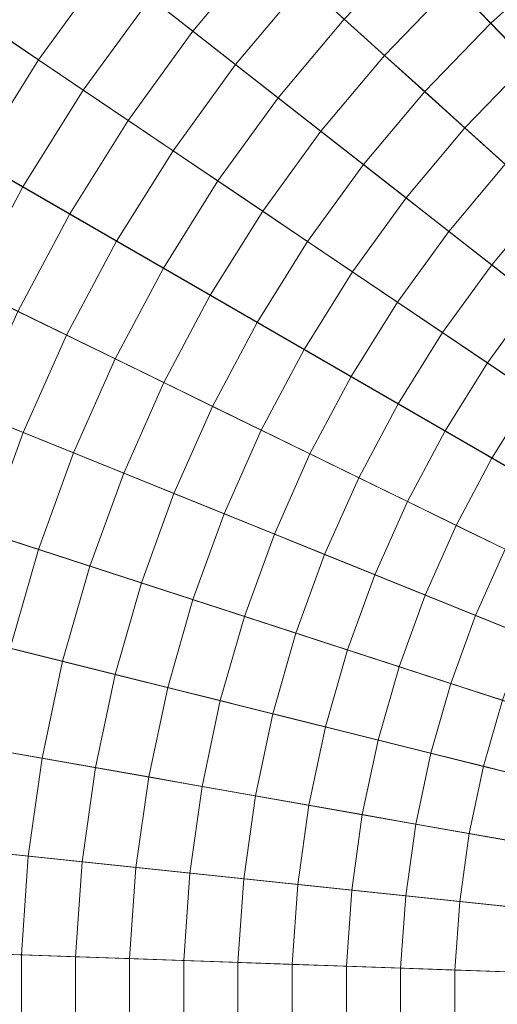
# Model space of a CAD drawing. Header units: centimetres. Extents: x -3.03 to 4.16, y -5.77 to 1.42.
# Tile 244 of 256: x -0.19 to 0.06, y -2.18 to -1.65. Entities that reach past the tile are written whole.
import ezdxf

# ---------------------------------------------------------------- set-up
doc = ezdxf.new("R2010")
doc.units = ezdxf.units.CM
doc.header["$LTSCALE"] = 2.54
doc.layers.add('Lucido design-1', color=7, linetype='Continuous')

# ---------------------------------------------------------------- blocks, each defined once
blk = doc.blocks.new('Gruppo-1')
at = {"color": 142, "linetype": 'Continuous', "lineweight": 9}
for points in [[(-0.07738, -1.41056, 36.24157), (-0.12923, -1.45724, 36.24157), (0.56504, -2.17617, 36.24157), (-0.07738, -1.41056, 36.24157)], [(0.56504, -2.17617, 37.14882), (-0.12923, -1.45724, 37.14882), (-0.07738, -1.41056, 37.14882), (0.56504, -2.17617, 37.14882)], [(-0.12923, -1.45724, 36.24157), (-0.17768, -1.50742, 36.24157), (0.56504, -2.17617, 36.24157), (-0.12923, -1.45724, 36.24157)], [(0.56504, -2.17617, 37.14882), (-0.17768, -1.50742, 37.14882), (-0.12923, -1.45724, 37.14882), (0.56504, -2.17617, 37.14882)], [(-0.17768, -1.50742, 36.24157), (-0.22253, -1.56086, 36.24157), (0.56504, -2.17617, 36.24157), (-0.17768, -1.50742, 36.24157)], [(0.56504, -2.17617, 37.14882), (-0.22253, -1.56086, 37.14882), (-0.17768, -1.50742, 37.14882), (0.56504, -2.17617, 37.14882)], [(-0.22253, -1.56086, 36.24157), (-0.26353, -1.61729, 36.24157), (0.56504, -2.17617, 36.24157), (-0.22253, -1.56086, 36.24157)], [(0.56504, -2.17617, 37.14882), (-0.26353, -1.61729, 37.14882), (-0.22253, -1.56086, 37.14882), (0.56504, -2.17617, 37.14882)], [(-0.26353, -1.61729, 36.24157), (-0.3005, -1.67645, 36.24157), (0.56504, -2.17617, 36.24157), (-0.26353, -1.61729, 36.24157)], [(0.56504, -2.17617, 37.14882), (-0.3005, -1.67645, 37.14882), (-0.26353, -1.61729, 37.14882), (0.56504, -2.17617, 37.14882)], [(-0.3005, -1.67645, 36.24157), (-0.33325, -1.73805, 36.24157), (0.56504, -2.17617, 36.24157), (-0.3005, -1.67645, 36.24157)], [(0.56504, -2.17617, 37.14882), (-0.33325, -1.73805, 37.14882), (-0.3005, -1.67645, 37.14882), (0.56504, -2.17617, 37.14882)], [(-0.33325, -1.73805, 36.24157), (-0.36162, -1.80178, 36.24157), (0.56504, -2.17617, 36.24157), (-0.33325, -1.73805, 36.24157)], [(0.56504, -2.17617, 37.14882), (-0.36162, -1.80178, 37.14882), (-0.33325, -1.73805, 37.14882), (0.56504, -2.17617, 37.14882)], [(-0.36162, -1.80178, 36.24157), (-0.38548, -1.86733, 36.24157), (0.56504, -2.17617, 36.24157), (-0.36162, -1.80178, 36.24157)], [(0.56504, -2.17617, 37.14882), (-0.38548, -1.86733, 37.14882), (-0.36162, -1.80178, 37.14882), (0.56504, -2.17617, 37.14882)], [(-0.38548, -1.86733, 36.24157), (-0.40471, -1.93439, 36.24157), (0.56504, -2.17617, 36.24157), (-0.38548, -1.86733, 36.24157)], [(0.56504, -2.17617, 37.14882), (-0.40471, -1.93439, 37.14882), (-0.38548, -1.86733, 37.14882), (0.56504, -2.17617, 37.14882)], [(-0.40471, -1.93439, 36.24157), (-0.41921, -2.00262, 36.24157), (0.56504, -2.17617, 36.24157), (-0.40471, -1.93439, 36.24157)], [(0.56504, -2.17617, 37.14882), (-0.41921, -2.00262, 37.14882), (-0.40471, -1.93439, 37.14882), (0.56504, -2.17617, 37.14882)], [(-0.41921, -2.00262, 36.24157), (-0.42892, -2.0717, 36.24157), (0.56504, -2.17617, 36.24157), (-0.41921, -2.00262, 36.24157)], [(0.56504, -2.17617, 37.14882), (-0.42892, -2.0717, 37.14882), (-0.41921, -2.00262, 37.14882), (0.56504, -2.17617, 37.14882)], [(-0.42892, -2.0717, 36.24157), (-0.43379, -2.14129, 36.24157), (0.56504, -2.17617, 36.24157), (-0.42892, -2.0717, 36.24157)], [(0.56504, -2.17617, 37.14882), (-0.43379, -2.14129, 37.14882), (-0.42892, -2.0717, 37.14882), (0.56504, -2.17617, 37.14882)], [(-0.43379, -2.14129, 36.24157), (-0.43379, -2.21105, 36.24157), (0.56504, -2.17617, 36.24157), (-0.43379, -2.14129, 36.24157)], [(0.56504, -2.17617, 37.14882), (-0.43379, -2.21105, 37.14882), (-0.43379, -2.14129, 37.14882), (0.56504, -2.17617, 37.14882)]]:
    blk.add_polyline3d(points, dxfattribs=at)
for points in [[(0.06421, 1.38743, 37.14766), (-0.18316, 1.34382, 37.14766), (0.56459, -2.17406, 37.14766), (0.56474, -2.17403, 37.14766)], [(-0.18316, 1.34382, 37.14766), (-0.42688, 1.28305, 37.14766), (0.56444, -2.17409, 37.14766), (0.56459, -2.17406, 37.14766)], [(-0.42688, 1.28305, 37.14766), (-0.66576, 1.20543, 37.14766), (0.5643, -2.17414, 37.14766), (0.56444, -2.17409, 37.14766)], [(-0.66576, 1.20543, 37.14766), (-0.89865, 1.11134, 37.14766), (0.56416, -2.1742, 37.14766), (0.5643, -2.17414, 37.14766)], [(-0.89865, 1.11134, 37.14766), (-1.12441, 1.00123, 37.14766), (0.56403, -2.17426, 37.14766), (0.56416, -2.1742, 37.14766)], [(-1.12441, 1.00123, 37.14766), (-1.34194, 0.87564, 37.14766), (0.56389, -2.17434, 37.14766), (0.56403, -2.17426, 37.14766)], [(-1.34194, 0.87564, 37.14766), (-1.55018, 0.73518, 37.14766), (0.56377, -2.17442, 37.14766), (0.56389, -2.17434, 37.14766)], [(-1.55018, 0.73518, 37.14766), (-1.74811, 0.58054, 37.14766), (0.56365, -2.17451, 37.14766), (0.56377, -2.17442, 37.14766)], [(-1.74811, 0.58054, 37.14766), (-1.93478, 0.41246, 37.14766), (0.56354, -2.17462, 37.14766), (0.56365, -2.17451, 37.14766)], [(-1.93478, 0.41246, 37.14766), (-2.10926, 0.23178, 37.14766), (0.56343, -2.17472, 37.14766), (0.56354, -2.17462, 37.14766)], [(-2.10926, 0.23178, 37.14766), (-2.27072, 0.03937, 37.14766), (0.56334, -2.17484, 37.14766), (0.56343, -2.17472, 37.14766)], [(-2.27072, 0.03937, 37.14766), (-2.41836, -0.16384, 37.14766), (0.56325, -2.17496, 37.14766), (0.56334, -2.17484, 37.14766)], [(-2.41836, -0.16384, 37.14766), (-2.55146, -0.37686, 37.14766), (0.56317, -2.17509, 37.14766), (0.56325, -2.17496, 37.14766)], [(-2.55146, -0.37686, 37.14766), (-2.66938, -0.59864, 37.14766), (0.5631, -2.17522, 37.14766), (0.56317, -2.17509, 37.14766)], [(-2.66938, -0.59864, 37.14766), (-2.77155, -0.8281, 37.14766), (0.56304, -2.17536, 37.14766), (0.5631, -2.17522, 37.14766)], [(-2.77155, -0.8281, 37.14766), (-2.85746, -1.06413, 37.14766), (0.56298, -2.1755, 37.14766), (0.56304, -2.17536, 37.14766)], [(-2.85746, -1.06413, 37.14766), (-2.92669, -1.30558, 37.14766), (0.56294, -2.17565, 37.14766), (0.56298, -2.1755, 37.14766)], [(-2.92669, -1.30558, 37.14766), (-2.97891, -1.55128, 37.14766), (0.56291, -2.17579, 37.14766), (0.56294, -2.17565, 37.14766)], [(-2.97891, -1.55128, 37.14766), (-3.01387, -1.80001, 37.14766), (0.56289, -2.17594, 37.14766), (0.56291, -2.17579, 37.14766)], [(-0.16992, -1.60196, 38.18777), (-0.20818, -1.65462, 38.18777), (-0.23216, -1.63845, 38.18392), (-0.19271, -1.58415, 38.18392)], [(-0.06354, -1.61019, 38.19873), (-0.10149, -1.65542, 38.19873), (-0.12431, -1.63759, 38.19518), (-0.08506, -1.59082, 38.19518)], [(0.09588, -1.61705, 38.21193), (0.05802, -1.65114, 38.21193), (0.03787, -1.63027, 38.20878), (0.07724, -1.59483, 38.20878)], [(-0.14712, -1.61977, 38.19153), (-0.1842, -1.6708, 38.19153), (-0.20818, -1.65462, 38.18777), (-0.16992, -1.60196, 38.18777)], [(-0.04201, -1.62958, 38.20218), (-0.07866, -1.67326, 38.20218), (-0.10149, -1.65542, 38.19873), (-0.06354, -1.61019, 38.19873)], [(0.03787, -1.63027, 38.20878), (0.00108, -1.66837, 38.20878), (-0.02047, -1.64897, 38.20553), (0.01773, -1.60941, 38.20553)], [(0.11453, -1.63927, 38.21498), (0.07818, -1.67201, 38.21498), (0.05802, -1.65114, 38.21193), (0.09588, -1.61705, 38.21193)], [(-0.12431, -1.63759, 38.19518), (-0.1602, -1.68699, 38.19518), (-0.1842, -1.6708, 38.19153), (-0.14712, -1.61977, 38.19153)], [(-0.02047, -1.64897, 38.20553), (-0.05582, -1.6911, 38.20553), (-0.07866, -1.67326, 38.20218), (-0.04201, -1.62958, 38.20218)], [(0.05802, -1.65114, 38.21193), (0.02263, -1.68778, 38.21193), (0.00108, -1.66837, 38.20878), (0.03787, -1.63027, 38.20878)], [(-0.10149, -1.65542, 38.19873), (-0.13619, -1.70318, 38.19873), (-0.1602, -1.68699, 38.19518), (-0.12431, -1.63759, 38.19518)], [(0.00108, -1.66837, 38.20878), (-0.03297, -1.70895, 38.20878), (-0.05582, -1.6911, 38.20553), (-0.02047, -1.64897, 38.20553)], [(0.07818, -1.67201, 38.21498), (0.04419, -1.7072, 38.21498), (0.02263, -1.68778, 38.21193), (0.05802, -1.65114, 38.21193)], [(-0.1842, -1.6708, 38.19153), (-0.21763, -1.7243, 38.19153), (-0.24268, -1.70983, 38.18777), (-0.20818, -1.65462, 38.18777)], [(-0.07866, -1.67326, 38.20218), (-0.11217, -1.71938, 38.20218), (-0.13619, -1.70318, 38.19873), (-0.10149, -1.65542, 38.19873)], [(0.02263, -1.68778, 38.21193), (-0.01012, -1.72681, 38.21193), (-0.03297, -1.70895, 38.20878), (0.00108, -1.66837, 38.20878)], [(-0.1602, -1.68699, 38.19518), (-0.19256, -1.73877, 38.19518), (-0.21763, -1.7243, 38.19153), (-0.1842, -1.6708, 38.19153)], [(-0.05582, -1.6911, 38.20553), (-0.08815, -1.73559, 38.20553), (-0.11217, -1.71938, 38.20218), (-0.07866, -1.67326, 38.20218)], [(0.09834, -1.69289, 38.21793), (0.06576, -1.72662, 38.21793), (0.04419, -1.7072, 38.21498), (0.07818, -1.67201, 38.21498)], [(-0.13619, -1.70318, 38.19873), (-0.16748, -1.75325, 38.19873), (-0.19256, -1.73877, 38.19518), (-0.1602, -1.68699, 38.19518)], [(-0.03297, -1.70895, 38.20878), (-0.06411, -1.7518, 38.20878), (-0.08815, -1.73559, 38.20553), (-0.05582, -1.6911, 38.20553)], [(0.04419, -1.7072, 38.21498), (0.01275, -1.74467, 38.21498), (-0.01012, -1.72681, 38.21193), (0.02263, -1.68778, 38.21193)], [(-0.11217, -1.71938, 38.20218), (-0.14239, -1.76774, 38.20218), (-0.16748, -1.75325, 38.19873), (-0.13619, -1.70318, 38.19873)], [(-0.01012, -1.72681, 38.21193), (-0.04006, -1.76802, 38.21193), (-0.06411, -1.7518, 38.20878), (-0.03297, -1.70895, 38.20878)], [(0.06576, -1.72662, 38.21793), (0.03562, -1.76254, 38.21793), (0.01275, -1.74467, 38.21498), (0.04419, -1.7072, 38.21498)], [(-0.08815, -1.73559, 38.20553), (-0.11729, -1.78223, 38.20553), (-0.14239, -1.76774, 38.20218), (-0.11217, -1.71938, 38.20218)], [(-0.19256, -1.73877, 38.19518), (-0.22122, -1.79268, 38.19518), (-0.24724, -1.77999, 38.19153), (-0.21763, -1.7243, 38.19153)], [(0.01275, -1.74467, 38.21498), (-0.01601, -1.78425, 38.21498), (-0.04006, -1.76802, 38.21193), (-0.01012, -1.72681, 38.21193)], [(0.08734, -1.74605, 38.22078), (0.0585, -1.78042, 38.22078), (0.03562, -1.76254, 38.21793), (0.06576, -1.72662, 38.21793)], [(-0.06411, -1.7518, 38.20878), (-0.09218, -1.79673, 38.20878), (-0.11729, -1.78223, 38.20553), (-0.08815, -1.73559, 38.20553)], [(-0.16748, -1.75325, 38.19873), (-0.19519, -1.80538, 38.19873), (-0.22122, -1.79268, 38.19518), (-0.19256, -1.73877, 38.19518)], [(0.03562, -1.76254, 38.21793), (0.00806, -1.80048, 38.21793), (-0.01601, -1.78425, 38.21498), (0.01275, -1.74467, 38.21498)], [(0.10893, -1.76549, 38.22352), (0.08139, -1.7983, 38.22352), (0.0585, -1.78042, 38.22078), (0.08734, -1.74605, 38.22078)], [(-0.14239, -1.76774, 38.20218), (-0.16916, -1.81808, 38.20218), (-0.19519, -1.80538, 38.19873), (-0.16748, -1.75325, 38.19873)], [(-0.04006, -1.76802, 38.21193), (-0.06706, -1.81123, 38.21193), (-0.09218, -1.79673, 38.20878), (-0.06411, -1.7518, 38.20878)], [(0.0585, -1.78042, 38.22078), (0.03213, -1.81672, 38.22078), (0.00806, -1.80048, 38.21793), (0.03562, -1.76254, 38.21793)], [(-0.11729, -1.78223, 38.20553), (-0.14311, -1.83078, 38.20553), (-0.16916, -1.81808, 38.20218), (-0.14239, -1.76774, 38.20218)], [(-0.01601, -1.78425, 38.21498), (-0.04193, -1.82574, 38.21498), (-0.06706, -1.81123, 38.21193), (-0.04006, -1.76802, 38.21193)], [(0.08139, -1.7983, 38.22352), (0.05621, -1.83296, 38.22352), (0.03213, -1.81672, 38.22078), (0.0585, -1.78042, 38.22078)], [(-0.09218, -1.79673, 38.20878), (-0.11705, -1.84349, 38.20878), (-0.14311, -1.83078, 38.20553), (-0.11729, -1.78223, 38.20553)], [(0.00806, -1.80048, 38.21793), (-0.01679, -1.84025, 38.21793), (-0.04193, -1.82574, 38.21498), (-0.01601, -1.78425, 38.21498)], [(-3.01387, -1.80001, 37.14766), (-3.03139, -2.05058, 37.14766), (0.56288, -2.17609, 37.14766), (0.56289, -2.17594, 37.14766)], [(-0.06706, -1.81123, 38.21193), (-0.09098, -1.85621, 38.21193), (-0.11705, -1.84349, 38.20878), (-0.09218, -1.79673, 38.20878)], [(0.03213, -1.81672, 38.22078), (0.00836, -1.85477, 38.22078), (-0.01679, -1.84025, 38.21793), (0.00806, -1.80048, 38.21793)], [(0.10429, -1.81619, 38.22617), (0.0803, -1.84921, 38.22617), (0.05621, -1.83296, 38.22352), (0.08139, -1.7983, 38.22352)], [(-0.16916, -1.81808, 38.20218), (-0.19235, -1.87017, 38.20218), (-0.21921, -1.85931, 38.19873), (-0.19519, -1.80538, 38.19873)], [(-0.04193, -1.82574, 38.21498), (-0.0649, -1.86893, 38.21498), (-0.09098, -1.85621, 38.21193), (-0.06706, -1.81123, 38.21193)], [(0.05621, -1.83296, 38.22352), (0.03351, -1.86929, 38.22352), (0.00836, -1.85477, 38.22078), (0.03213, -1.81672, 38.22078)], [(-0.14311, -1.83078, 38.20553), (-0.16547, -1.88102, 38.20553), (-0.19235, -1.87017, 38.20218), (-0.16916, -1.81808, 38.20218)], [(-0.01679, -1.84025, 38.21793), (-0.03881, -1.88165, 38.21793), (-0.0649, -1.86893, 38.21498), (-0.04193, -1.82574, 38.21498)], [(-0.11705, -1.84349, 38.20878), (-0.13859, -1.89189, 38.20878), (-0.16547, -1.88102, 38.20553), (-0.14311, -1.83078, 38.20553)], [(0.0803, -1.84921, 38.22617), (0.05867, -1.88382, 38.22617), (0.03351, -1.86929, 38.22352), (0.05621, -1.83296, 38.22352)], [(-0.09098, -1.85621, 38.21193), (-0.1117, -1.90275, 38.21193), (-0.13859, -1.89189, 38.20878), (-0.11705, -1.84349, 38.20878)], [(0.00836, -1.85477, 38.22078), (-0.01271, -1.89438, 38.22078), (-0.03881, -1.88165, 38.21793), (-0.01679, -1.84025, 38.21793)], [(0.1044, -1.86546, 38.22871), (0.08384, -1.89835, 38.22871), (0.05867, -1.88382, 38.22617), (0.0803, -1.84921, 38.22617)], [(-0.19235, -1.87017, 38.20218), (-0.21185, -1.92374, 38.20218), (-0.2394, -1.91479, 38.19873), (-0.21921, -1.85931, 38.19873)], [(-0.0649, -1.86893, 38.21498), (-0.08479, -1.91362, 38.21498), (-0.1117, -1.90275, 38.21193), (-0.09098, -1.85621, 38.21193)], [(0.03351, -1.86929, 38.22352), (0.0134, -1.90712, 38.22352), (-0.01271, -1.89438, 38.22078), (0.00836, -1.85477, 38.22078)], [(-0.16547, -1.88102, 38.20553), (-0.18428, -1.9327, 38.20553), (-0.21185, -1.92374, 38.20218), (-0.19235, -1.87017, 38.20218)], [(-0.03881, -1.88165, 38.21793), (-0.05788, -1.92449, 38.21793), (-0.08479, -1.91362, 38.21498), (-0.0649, -1.86893, 38.21498)], [(0.05867, -1.88382, 38.22617), (0.03951, -1.91985, 38.22617), (0.0134, -1.90712, 38.22352), (0.03351, -1.86929, 38.22352)], [(-0.13859, -1.89189, 38.20878), (-0.15671, -1.94166, 38.20878), (-0.18428, -1.9327, 38.20553), (-0.16547, -1.88102, 38.20553)], [(-0.01271, -1.89438, 38.22078), (-0.03096, -1.93537, 38.22078), (-0.05788, -1.92449, 38.21793), (-0.03881, -1.88165, 38.21793)], [(0.08384, -1.89835, 38.22871), (0.06564, -1.93259, 38.22871), (0.03951, -1.91985, 38.22617), (0.05867, -1.88382, 38.22617)], [(-0.1117, -1.90275, 38.21193), (-0.12912, -1.95062, 38.21193), (-0.15671, -1.94166, 38.20878), (-0.13859, -1.89189, 38.20878)], [(0.0134, -1.90712, 38.22352), (-0.00403, -1.94625, 38.22352), (-0.03096, -1.93537, 38.22078), (-0.01271, -1.89438, 38.22078)], [(-0.08479, -1.91362, 38.21498), (-0.10152, -1.95959, 38.21498), (-0.12912, -1.95062, 38.21193), (-0.1117, -1.90275, 38.21193)], [(0.03951, -1.91985, 38.22617), (0.02291, -1.95714, 38.22617), (-0.00403, -1.94625, 38.22352), (0.0134, -1.90712, 38.22352)], [(-0.05788, -1.92449, 38.21793), (-0.07392, -1.96856, 38.21793), (-0.10152, -1.95959, 38.21498), (-0.08479, -1.91362, 38.21498)], [(0.06564, -1.93259, 38.22871), (0.04986, -1.96802, 38.22871), (0.02291, -1.95714, 38.22617), (0.03951, -1.91985, 38.22617)], [(-0.18428, -1.9327, 38.20553), (-0.19944, -1.98556, 38.20553), (-0.22756, -1.97855, 38.20218), (-0.21185, -1.92374, 38.20218)], [(-0.03096, -1.93537, 38.22078), (-0.0463, -1.97753, 38.22078), (-0.07392, -1.96856, 38.21793), (-0.05788, -1.92449, 38.21793)], [(-0.15671, -1.94166, 38.20878), (-0.17131, -1.99258, 38.20878), (-0.19944, -1.98556, 38.20553), (-0.18428, -1.9327, 38.20553)], [(0.09177, -1.94534, 38.23116), (0.07682, -1.97892, 38.23116), (0.04986, -1.96802, 38.22871), (0.06564, -1.93259, 38.22871)], [(-0.00403, -1.94625, 38.22352), (-0.01868, -1.98651, 38.22352), (-0.0463, -1.97753, 38.22078), (-0.03096, -1.93537, 38.22078)], [(-0.12912, -1.95062, 38.21193), (-0.14316, -1.9996, 38.21193), (-0.17131, -1.99258, 38.20878), (-0.15671, -1.94166, 38.20878)], [(0.02291, -1.95714, 38.22617), (0.00896, -1.99549, 38.22617), (-0.01868, -1.98651, 38.22352), (-0.00403, -1.94625, 38.22352)], [(-0.10152, -1.95959, 38.21498), (-0.11501, -2.00661, 38.21498), (-0.14316, -1.9996, 38.21193), (-0.12912, -1.95062, 38.21193)], [(-0.07392, -1.96856, 38.21793), (-0.08684, -2.01364, 38.21793), (-0.11501, -2.00661, 38.21498), (-0.10152, -1.95959, 38.21498)], [(0.04986, -1.96802, 38.22871), (0.0366, -2.00447, 38.22871), (0.00896, -1.99549, 38.22617), (0.02291, -1.95714, 38.22617)], [(-0.0463, -1.97753, 38.22078), (-0.05867, -2.02066, 38.22078), (-0.08684, -2.01364, 38.21793), (-0.07392, -1.96856, 38.21793)], [(0.07682, -1.97892, 38.23116), (0.06425, -2.01345, 38.23116), (0.0366, -2.00447, 38.22871), (0.04986, -1.96802, 38.22871)], [(-0.01868, -1.98651, 38.22352), (-0.03049, -2.02769, 38.22352), (-0.05867, -2.02066, 38.22078), (-0.0463, -1.97753, 38.22078)], [(-0.17131, -1.99258, 38.20878), (-0.18232, -2.04439, 38.20878), (-0.21087, -2.03936, 38.20553), (-0.19944, -1.98556, 38.20553)], [(0.00896, -1.99549, 38.22617), (-0.00229, -2.03472, 38.22617), (-0.03049, -2.02769, 38.22352), (-0.01868, -1.98651, 38.22352)], [(-0.14316, -1.9996, 38.21193), (-0.15376, -2.04943, 38.21193), (-0.18232, -2.04439, 38.20878), (-0.17131, -1.99258, 38.20878)], [(0.0366, -2.00447, 38.22871), (0.02591, -2.04175, 38.22871), (-0.00229, -2.03472, 38.22617), (0.00896, -1.99549, 38.22617)], [(-0.11501, -2.00661, 38.21498), (-0.12518, -2.05447, 38.21498), (-0.15376, -2.04943, 38.21193), (-0.14316, -1.9996, 38.21193)], [(-0.08684, -2.01364, 38.21793), (-0.09659, -2.05951, 38.21793), (-0.12518, -2.05447, 38.21498), (-0.11501, -2.00661, 38.21498)], [(0.06425, -2.01345, 38.23116), (0.05412, -2.04878, 38.23116), (0.02591, -2.04175, 38.22871), (0.0366, -2.00447, 38.22871)], [(-0.05867, -2.02066, 38.22078), (-0.068, -2.06455, 38.22078), (-0.09659, -2.05951, 38.21793), (-0.08684, -2.01364, 38.21793)], [(0.09191, -2.02244, 38.2335), (0.08234, -2.05582, 38.2335), (0.05412, -2.04878, 38.23116), (0.06425, -2.01345, 38.23116)], [(-0.03049, -2.02769, 38.22352), (-0.03939, -2.06959, 38.22352), (-0.068, -2.06455, 38.22078), (-0.05867, -2.02066, 38.22078)], [(-0.00229, -2.03472, 38.22617), (-0.01078, -2.07464, 38.22617), (-0.03939, -2.06959, 38.22352), (-0.03049, -2.02769, 38.22352)], [(0.02591, -2.04175, 38.22871), (0.01784, -2.07968, 38.22871), (-0.01078, -2.07464, 38.22617), (-0.00229, -2.03472, 38.22617)], [(-0.18232, -2.04439, 38.20878), (-0.18969, -2.09684, 38.20878), (-0.21853, -2.09381, 38.20553), (-0.21087, -2.03936, 38.20553)], [(0.05412, -2.04878, 38.23116), (0.04648, -2.08473, 38.23116), (0.01784, -2.07968, 38.22871), (0.02591, -2.04175, 38.22871)], [(-0.15376, -2.04943, 38.21193), (-0.16085, -2.09988, 38.21193), (-0.18969, -2.09684, 38.20878), (-0.18232, -2.04439, 38.20878)], [(0.08234, -2.05582, 38.2335), (0.07512, -2.08978, 38.2335), (0.04648, -2.08473, 38.23116), (0.05412, -2.04878, 38.23116)], [(-3.03139, -2.05058, 37.14766), (-3.03139, -2.30176, 37.14766), (0.56288, -2.17625, 37.14766), (0.56288, -2.17609, 37.14766)], [(-0.12518, -2.05447, 38.21498), (-0.13199, -2.10291, 38.21498), (-0.16085, -2.09988, 38.21193), (-0.15376, -2.04943, 38.21193)], [(-0.09659, -2.05951, 38.21793), (-0.10312, -2.10594, 38.21793), (-0.13199, -2.10291, 38.21498), (-0.12518, -2.05447, 38.21498)], [(-0.068, -2.06455, 38.22078), (-0.07424, -2.10898, 38.22078), (-0.10312, -2.10594, 38.21793), (-0.09659, -2.05951, 38.21793)], [(-0.03939, -2.06959, 38.22352), (-0.04536, -2.11202, 38.22352), (-0.07424, -2.10898, 38.22078), (-0.068, -2.06455, 38.22078)], [(-0.01078, -2.07464, 38.22617), (-0.01646, -2.11505, 38.22617), (-0.04536, -2.11202, 38.22352), (-0.03939, -2.06959, 38.22352)], [(0.01784, -2.07968, 38.22871), (0.01245, -2.11809, 38.22871), (-0.01646, -2.11505, 38.22617), (-0.01078, -2.07464, 38.22617)], [(0.04648, -2.08473, 38.23116), (0.04136, -2.12113, 38.23116), (0.01245, -2.11809, 38.22871), (0.01784, -2.07968, 38.22871)], [(0.07512, -2.08978, 38.2335), (0.07028, -2.12417, 38.2335), (0.04136, -2.12113, 38.23116), (0.04648, -2.08473, 38.23116)], [(-0.18969, -2.09684, 38.20878), (-0.19339, -2.14969, 38.20878), (-0.22236, -2.14867, 38.20553), (-0.21853, -2.09381, 38.20553)], [(-0.16085, -2.09988, 38.21193), (-0.1644, -2.1507, 38.21193), (-0.19339, -2.14969, 38.20878), (-0.18969, -2.09684, 38.20878)], [(-0.13199, -2.10291, 38.21498), (-0.1354, -2.15171, 38.21498), (-0.1644, -2.1507, 38.21193), (-0.16085, -2.09988, 38.21193)], [(-0.10312, -2.10594, 38.21793), (-0.10639, -2.15272, 38.21793), (-0.1354, -2.15171, 38.21498), (-0.13199, -2.10291, 38.21498)], [(-0.07424, -2.10898, 38.22078), (-0.07737, -2.15374, 38.22078), (-0.10639, -2.15272, 38.21793), (-0.10312, -2.10594, 38.21793)], [(-0.04536, -2.11202, 38.22352), (-0.04834, -2.15475, 38.22352), (-0.07737, -2.15374, 38.22078), (-0.07424, -2.10898, 38.22078)], [(-0.01646, -2.11505, 38.22617), (-0.01931, -2.15576, 38.22617), (-0.04834, -2.15475, 38.22352), (-0.04536, -2.11202, 38.22352)], [(0.01245, -2.11809, 38.22871), (0.00974, -2.15678, 38.22871), (-0.01931, -2.15576, 38.22617), (-0.01646, -2.11505, 38.22617)], [(0.04136, -2.12113, 38.23116), (0.0388, -2.15779, 38.23116), (0.00974, -2.15678, 38.22871), (0.01245, -2.11809, 38.22871)], [(0.07028, -2.12417, 38.2335), (0.06786, -2.15881, 38.2335), (0.0388, -2.15779, 38.23116), (0.04136, -2.12113, 38.23116)], [(-0.19339, -2.14969, 38.20878), (-0.19339, -2.20266, 38.20878), (-0.22236, -2.20367, 38.20553), (-0.22236, -2.14867, 38.20553)], [(-0.1644, -2.1507, 38.21193), (-0.1644, -2.20164, 38.21193), (-0.19339, -2.20266, 38.20878), (-0.19339, -2.14969, 38.20878)], [(-0.1354, -2.15171, 38.21498), (-0.1354, -2.20063, 38.21498), (-0.1644, -2.20164, 38.21193), (-0.1644, -2.1507, 38.21193)], [(-0.10639, -2.15272, 38.21793), (-0.10639, -2.19962, 38.21793), (-0.1354, -2.20063, 38.21498), (-0.1354, -2.15171, 38.21498)], [(-0.07737, -2.15374, 38.22078), (-0.07737, -2.1986, 38.22078), (-0.10639, -2.19962, 38.21793), (-0.10639, -2.15272, 38.21793)], [(-0.04834, -2.15475, 38.22352), (-0.04834, -2.19759, 38.22352), (-0.07737, -2.1986, 38.22078), (-0.07737, -2.15374, 38.22078)], [(-0.01931, -2.15576, 38.22617), (-0.01931, -2.19658, 38.22617), (-0.04834, -2.19759, 38.22352), (-0.04834, -2.15475, 38.22352)], [(0.00974, -2.15678, 38.22871), (0.00974, -2.19556, 38.22871), (-0.01931, -2.19658, 38.22617), (-0.01931, -2.15576, 38.22617)], [(0.0388, -2.15779, 38.23116), (0.0388, -2.19455, 38.23116), (0.00974, -2.19556, 38.22871), (0.00974, -2.15678, 38.22871)], [(0.06786, -2.15881, 38.2335), (0.06786, -2.19353, 38.2335), (0.0388, -2.19455, 38.23116), (0.0388, -2.15779, 38.23116)]]:
    blk.add_3dface(points, dxfattribs=at)

msp = doc.modelspace()

# ---------------------------------------------------------------- block references
at = {"layer": 'Lucido design-1', "color": 7}
msp.add_blockref('Gruppo-1', (0, 0), dxfattribs=at)

doc.saveas('drawing.dxf')
